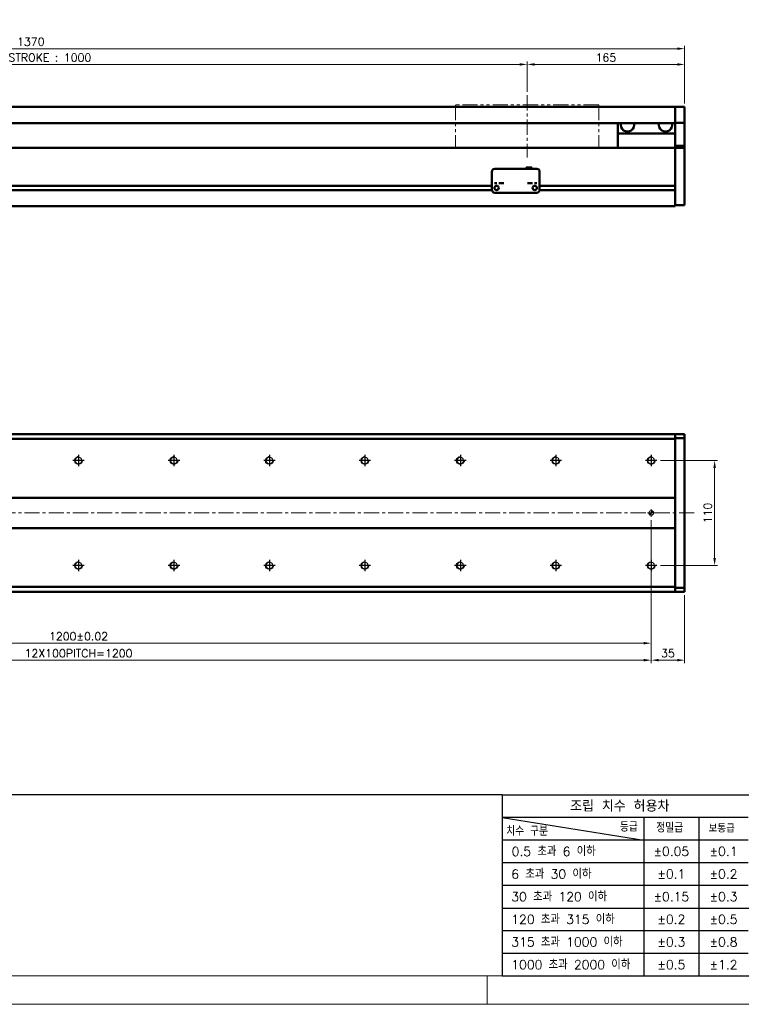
# Model space of a CAD drawing. Header units: millimetres. Extents: x 46891 to 51038, y 6223 to 10291.
# Tile 3 of 5: x 49303 to 50059, y 8529 to 9560. Entities that reach past the tile are written whole.
import ezdxf

# ---------------------------------------------------------------- set-up
doc = ezdxf.new("R2010")
doc.units = ezdxf.units.MM
doc.header["$LTSCALE"] = 0.5
doc.linetypes.add('CENTER', pattern=[50.8, 31.75, -6.35, 6.35, -6.35])
doc.linetypes.add('PHANTOM', pattern=[63.5, 31.75, -6.35, 6.35, -6.35, 6.35, -6.35])
doc.layers.get('0').update_dxf_attribs({"lineweight": 20})
doc.layers.add('1', color=1, linetype='CENTER', lineweight=13)
doc.layers.add('외형선(ISO)', color=7, linetype='Continuous', lineweight=50)
for name, color, linetype in [('3', 3, 'Continuous'), ('C', 1, 'CENTER'), ('DIM', 4, 'Continuous')]:
    doc.layers.add(name, color=color, linetype=linetype)
doc.styles.add('DSR TEXT', font='romans.shx', dxfattribs={"bigfont": 'whgtxt.shx'})
doc.styles.get("Standard").update_dxf_attribs({"font": 'romans.shx', "bigfont": 'whgtxt.shx'})
doc.dimstyles.new('DSR', dxfattribs={"dimscale": 2, "dimtxt": 3, "dimasz": 3, "dimexe": 0.5, "dimexo": 0.5, "dimgap": 0.5, "dimtad": 1, "dimdsep": 46, "dimtxsty": 'Standard', "dimcen": 2.5, "dimclrd": 4, "dimclre": 4, "dimclrt": 2, "dimadec": 0, "dimazin": 2, "dimtfac": 1, "dimtmove": 0, "dimatfit": 3, "dimfxl": 0, "dimlwd": -1, "dimlwe": -1, "dimarcsym": 0})

# ---------------------------------------------------------------- blocks, each defined once
blk = doc.blocks.new('A$C13F00394')
at = {"layer": '3'}
for p, q in [((0, 32), (-207.68, 32)), ((0, 32), (202.32, 32)), ((0, 32), (0, 0)), ((0, 28), (25, 24)), ((43.43, 28), (0, 28)), ((25, 28), (25, 0)), ((34.7, 28), (34.7, 0)), ((43.43, 24), (0, 24)), ((43.43, 20), (0, 20)), ((43.43, 16), (0, 16)), ((0, 12), (129.32, 12)), ((43.43, 8), (0, 8)), ((43.43, 4), (0, 4)), ((0, 0), (202.32, 0))]:
    blk.add_line(p, q, dxfattribs=at)
at = {"color": 0, "style": 'DSR TEXT'}
for s, height, p in [('조립 치수 허용차', 2, (11.97, 29.02)), ('치수 구분', 1.5, (0.69, 24.78)), ('등급', 1.5, (20.77, 25.52)), ('정밀급', 1.5, (27.18, 25.37)), ('보통급', 1.3, (36.41, 25.38)), (' 0.5 초과 6 이하', 1.6, (0.56, 21.19)), (' 6 초과 30 이하', 1.6, (0.49, 17.19)), (' 30 초과 120 이하', 1.6, (0.49, 13.19)), (' 120 초과 315 이하', 1.6, (0.49, 9.19)), (' 315 초과 1000 이하', 1.6, (0.49, 5.19)), (' 1000 초과 2000 이하', 1.6, (0.49, 1.19))]:
    blk.add_text(s, height=height, dxfattribs=at).set_placement(p)
at = {"color": 0, "char_height": 1.6, "attachment_point": 5, "style": 'DSR TEXT'}
for s, insert in [('%%P0.05', (29.85, 22)), ('%%P0.1', (39.07, 22)), ('%%P0.1', (29.85, 18)), ('%%P0.2', (39.07, 18)), ('%%P0.15', (29.85, 14)), ('%%P0.3', (39.07, 14)), ('%%P0.2', (29.85, 10)), ('%%P0.5', (39.07, 10)), ('%%P0.3', (29.85, 6)), ('%%P0.8', (39.07, 6)), ('%%P0.5', (29.85, 2)), ('%%P1.2', (39.07, 2))]:
    blk.add_mtext(s, dxfattribs=dict(at, insert=insert))
blk = doc.blocks.new('A$C1C1952E1')
at = {"color": 1}
blk.add_lwpolyline([(0, 0), (420, 0), (420, 297), (0, 297)], close=True, dxfattribs=at)
at = {"color": 3}
blk.add_lwpolyline([(5, 5), (415, 5), (415, 292), (5, 292)], close=True, dxfattribs=at)
blk = doc.blocks.new('*D82')
at = {"color": 1, "linetype": 'ByBlock'}
for p, q in [((48834.3, 9484.8), (48834.3, 9516.6)), ((48842.1, 9513.6), (49826.5, 9513.6)), ((49834.3, 9484.8), (49834.3, 9516.6))]:
    blk.add_line(p, q, dxfattribs=at)
at = {"color": 1}
for points in [[(48842.1, 9514.9), (48842.1, 9512.3), (48834.3, 9513.6)], [(49826.5, 9514.9), (49826.5, 9512.3), (49834.3, 9513.6)]]:
    blk.add_solid(points, dxfattribs=at)
at = {"layer": 'Defpoints', "color": 0}
for p in [(49834.3, 9513.6), (48834.3, 9481.2), (49834.3, 9481.2)]:
    blk.add_point(p, dxfattribs=at)
at = {"color": 3, "insert": (49334.3, 9520.8), "char_height": 8.4, "attachment_point": 5, "style": 'DSR TEXT'}
blk.add_mtext('STROKE : 1000', dxfattribs=at)
blk = doc.blocks.new('*D83')
at = {"color": 1, "linetype": 'ByBlock'}
for p, q in [((49834.3, 9484.8), (49834.3, 9516.6)), ((49842.1, 9513.6), (49991.5, 9513.6)), ((49999.3, 9472.8), (49999.3, 9516.6))]:
    blk.add_line(p, q, dxfattribs=at)
at = {"color": 1}
for points in [[(49842.1, 9514.9), (49842.1, 9512.3), (49834.3, 9513.6)], [(49991.5, 9514.9), (49991.5, 9512.3), (49999.3, 9513.6)]]:
    blk.add_solid(points, dxfattribs=at)
at = {"layer": 'Defpoints', "color": 0}
for p in [(49999.3, 9513.6), (49834.3, 9481.2), (49999.3, 9469.2)]:
    blk.add_point(p, dxfattribs=at)
at = {"color": 3, "insert": (49916.8, 9520.8), "char_height": 8.4, "attachment_point": 5, "style": 'DSR TEXT'}
blk.add_mtext('165', dxfattribs=at)
blk = doc.blocks.new('*D84')
at = {"color": 1, "linetype": 'ByBlock'}
for p, q in [((48629.3, 9472.8), (48629.3, 9533.1)), ((49999.3, 9472.8), (49999.3, 9533.1)), ((49991.5, 9530.1), (48637.1, 9530.1))]:
    blk.add_line(p, q, dxfattribs=at)
at = {"color": 1}
for points in [[(48637.1, 9531.4), (48637.1, 9528.8), (48629.3, 9530.1)], [(49991.5, 9531.4), (49991.5, 9528.8), (49999.3, 9530.1)]]:
    blk.add_solid(points, dxfattribs=at)
at = {"layer": 'Defpoints', "color": 0}
for p in [(48629.3, 9530.1), (48629.3, 9469.2), (49999.3, 9469.2)]:
    blk.add_point(p, dxfattribs=at)
at = {"color": 3, "insert": (49314.3, 9537.3), "char_height": 8.4, "attachment_point": 5, "style": 'DSR TEXT'}
blk.add_mtext('1370', dxfattribs=at)
blk = doc.blocks.new('A$C33E56CC6')
h = blk.add_hatch()
h.set_pattern_fill('ANSI31', color=256, style=0)
h.set_pattern_definition([(45, (-7065.45672, -6508.5399), (-0.0883883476, 0.0883883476), [])])
h.paths.add_polyline_path([(4, 6.5, 0.414214), (1.5, 4), (4, 4)])
h.paths.add_polyline_path([(6.5, 4), (4, 4), (4, 1.5, 0.414214)])
blk.add_circle((4, 4), 2.5)
at = {"layer": '1'}
for p, q in [((0, 4), (8, 4)), ((4, 0), (4, 8))]:
    blk.add_line(p, q, dxfattribs=at)
blk = doc.blocks.new('tap8')
blk.add_circle((0, 0), 3.4)
at = {"layer": 'C', "color": 1, "linetype": 'CENTER'}
for p, q in [((-6, 0), (6, 0)), ((0, -6), (0, 6))]:
    blk.add_line(p, q, dxfattribs=at)
at = {"layer": 'DIM', "color": 3}
blk.add_arc((0, 0), 4, 263.8455, 189.4314, dxfattribs=at)
blk = doc.blocks.new('*D85')
at = {"color": 1, "linetype": 'ByBlock'}
for p, q in [((49973.9, 9098.7), (50033.7, 9098.7)), ((50030.7, 8996.5), (50030.7, 9090.9)), ((49973.9, 8988.7), (50033.7, 8988.7))]:
    blk.add_line(p, q, dxfattribs=at)
at = {"color": 1}
for points in [[(50029.4, 9090.9), (50032, 9090.9), (50030.7, 9098.7)], [(50029.4, 8996.5), (50032, 8996.5), (50030.7, 8988.7)]]:
    blk.add_solid(points, dxfattribs=at)
at = {"layer": 'Defpoints', "color": 0}
for p in [(49970.3, 9098.7), (50030.7, 9098.7), (49970.3, 8988.7)]:
    blk.add_point(p, dxfattribs=at)
at = {"color": 3, "insert": (50023.5, 9043.7), "char_height": 8.4, "attachment_point": 5, "rotation": 90, "style": 'DSR TEXT'}
blk.add_mtext('110', dxfattribs=at)
blk = doc.blocks.new('*D86')
at = {"color": 1, "linetype": 'ByBlock'}
for p, q in [((48764.3, 9036.1), (48764.3, 8904.3)), ((49964.3, 9036.1), (49964.3, 8904.3)), ((48772.1, 8907.3), (49956.5, 8907.3))]:
    blk.add_line(p, q, dxfattribs=at)
at = {"color": 1}
for points in [[(48772.1, 8908.6), (48772.1, 8906), (48764.3, 8907.3)], [(49956.5, 8908.6), (49956.5, 8906), (49964.3, 8907.3)]]:
    blk.add_solid(points, dxfattribs=at)
at = {"layer": 'Defpoints', "color": 0}
for p in [(48764.3, 9039.7), (49964.3, 9039.7), (49964.3, 8907.3)]:
    blk.add_point(p, dxfattribs=at)
at = {"color": 3, "insert": (49364.3, 8914.5), "char_height": 8.4, "attachment_point": 5, "style": 'DSR TEXT'}
blk.add_mtext('1200%%P0.02', dxfattribs=at)
blk = doc.blocks.new('*D87')
at = {"color": 1, "linetype": 'ByBlock'}
for p, q in [((49964.3, 8979.1), (49964.3, 8886.5)), ((49999.3, 8957.6), (49999.3, 8886.5)), ((49972.1, 8889.5), (49991.5, 8889.5))]:
    blk.add_line(p, q, dxfattribs=at)
at = {"color": 1}
for points in [[(49972.1, 8890.8), (49972.1, 8888.2), (49964.3, 8889.5)], [(49991.5, 8890.8), (49991.5, 8888.2), (49999.3, 8889.5)]]:
    blk.add_solid(points, dxfattribs=at)
at = {"layer": 'Defpoints', "color": 0}
for p in [(49964.3, 8982.7), (49999.3, 8961.2), (49999.3, 8889.5)]:
    blk.add_point(p, dxfattribs=at)
at = {"color": 3, "insert": (49981.8, 8896.7), "char_height": 8.4, "attachment_point": 5, "style": 'DSR TEXT'}
blk.add_mtext('35', dxfattribs=at)
blk = doc.blocks.new('*D88')
at = {"color": 1, "linetype": 'ByBlock'}
for p, q in [((48764.3, 8979.1), (48764.3, 8886.5)), ((49964.3, 8979.1), (49964.3, 8886.5)), ((49956.5, 8889.5), (48772.1, 8889.5))]:
    blk.add_line(p, q, dxfattribs=at)
at = {"color": 1}
for points in [[(48772.1, 8890.8), (48772.1, 8888.2), (48764.3, 8889.5)], [(49956.5, 8890.8), (49956.5, 8888.2), (49964.3, 8889.5)]]:
    blk.add_solid(points, dxfattribs=at)
at = {"layer": 'Defpoints', "color": 0}
for p in [(48764.3, 8982.7), (49964.3, 8982.7), (48764.3, 8889.5)]:
    blk.add_point(p, dxfattribs=at)
at = {"color": 3, "insert": (49364.3, 8896.7), "char_height": 8.4, "attachment_point": 5, "style": 'DSR TEXT'}
blk.add_mtext('12X100PITCH=1200', dxfattribs=at)

msp = doc.modelspace()

# ---------------------------------------------------------------- linework, layer by layer
at = {"color": 6, "linetype": 'PHANTOM'}
for p, q in [((49909.29456, 9471.23276), (49759.29456, 9471.23276)), ((49759.29456, 9471.23276), (49759.29456, 9426.23276)), ((49909.29456, 9471.23276), (49909.29456, 9426.23276))]:
    msp.add_line(p, q, dxfattribs=at)
at = {"color": 1}
msp.add_line((49792.37032, 8558.65502), (49792.37032, 8528.99552), dxfattribs=at)
at = {"layer": '1'}
for p, q in [((49834.29456, 9481.23276), (49834.29456, 9416.23276)), ((50009.29456, 9043.74205), (48619.29456, 9043.74205))]:
    msp.add_line(p, q, dxfattribs=at)
at = {"layer": '3'}
msp.add_line((49808.28287, 8558.65502), (51008.40982, 8558.65502), dxfattribs=at)
at = {"layer": '외형선(ISO)'}
for p, q in [((49989.29456, 9469.23276), (48909.29456, 9469.23276)), ((49989.29456, 9469.23276), (49989.29456, 9467.23276)), ((49989.29456, 9469.23276), (49999.29456, 9469.23276)), ((49989.29456, 9467.23276), (49989.29456, 9469.23276)), ((49999.29456, 9467.23276), (49999.29456, 9469.23276)), ((49989.29456, 9465.72004), (49989.29456, 9467.23276)), ((49989.29456, 9467.23276), (49989.29456, 9465.72004)), ((49989.29456, 9465.22106), (49989.29456, 9465.72004)), ((49989.29456, 9465.72004), (49989.29456, 9465.22106)), ((49989.29456, 9465.22106), (49989.29456, 9463.68048)), ((49989.29456, 9463.68048), (49989.29456, 9465.22106)), ((49989.29456, 9463.68048), (49989.29456, 9460.69588)), ((49989.29456, 9460.69588), (49989.29456, 9463.68048)), ((49989.29456, 9452.91844), (49989.29456, 9460.69588)), ((49989.29456, 9460.69588), (49989.29456, 9452.91844)), ((49999.29456, 9467.23276), (49999.29456, 9465.72004)), ((49999.29456, 9465.72004), (49999.29456, 9465.22106)), ((49999.29456, 9463.68048), (49999.29456, 9465.22106)), ((49999.29456, 9460.69588), (49999.29456, 9463.68048)), ((49999.29456, 9460.69588), (49999.29456, 9452.91844)), ((49989.29456, 9452.23276), (48909.29456, 9452.23276)), ((49929.29456, 9452.23276), (49929.29456, 9441.23276)), ((49989.29456, 9452.55946), (49989.29456, 9452.91844)), ((49989.29456, 9428.15582), (49989.29456, 9452.55946)), ((49989.29456, 9452.55946), (49999.29456, 9452.55946)), ((49999.29456, 9452.91844), (49999.29456, 9452.55946)), ((49999.29456, 9452.55946), (49999.29456, 9428.15582)), ((49929.29456, 9441.23276), (49989.29456, 9441.23276)), ((49929.29456, 9426.23276), (49929.29456, 9441.23276)), ((49989.29456, 9426.23276), (49989.29456, 9428.15582)), ((49989.29456, 9428.15582), (49999.29456, 9428.15582)), ((49999.29456, 9428.15582), (49999.29456, 9426.23276)), ((48839.29456, 9426.23276), (49989.29456, 9426.23276)), ((49989.29456, 9423.23276), (49989.29456, 9426.23276)), ((49989.29456, 9426.23276), (49989.29456, 9423.23276)), ((49989.29456, 9426.23276), (49999.29456, 9426.23276)), ((49989.29456, 9423.23276), (49989.29456, 9386.68276)), ((49989.29456, 9371.4754), (49989.29456, 9423.23276)), ((49999.29456, 9423.23276), (49999.29456, 9426.23276)), ((49999.29456, 9423.23276), (49999.29456, 9371.4754)), ((49797.29456, 9391.23296), (49797.29456, 9401.23296)), ((49800.29456, 9404.23296), (49844.29456, 9404.23296)), ((49833.29456, 9405.73295), (49833.29456, 9404.23296)), ((49833.29456, 9405.73295), (49839.29456, 9405.73295)), ((49839.29456, 9405.73295), (49839.29456, 9404.23296)), ((49847.29456, 9401.23296), (49847.29456, 9391.23296)), ((48893.29456, 9386.48276), (49797.29456, 9386.48276)), ((49797.29456, 9391.23296), (49797.29456, 9389.23295)), ((49797.29456, 9389.23293), (49797.29456, 9389.23295)), ((49797.29456, 9388.73292), (49797.29456, 9389.23293)), ((49797.29456, 9382.23292), (49797.29456, 9388.73292)), ((49802.26774, 9386.48276), (49802.32137, 9386.48276)), ((49842.26774, 9386.48276), (49842.32137, 9386.48276)), ((49847.29456, 9389.23295), (49847.29456, 9391.23296)), ((49847.29456, 9389.23295), (49847.29456, 9389.23293)), ((49847.29456, 9389.23293), (49847.29456, 9388.73292)), ((49847.29456, 9388.73292), (49847.29456, 9382.23292)), ((49847.29456, 9386.48276), (49989.29456, 9386.48276)), ((48893.28411, 9381.98276), (49797.305, 9381.98276)), ((49800.29456, 9379.23292), (49844.29456, 9379.23292)), ((49847.28411, 9381.98276), (49989.29456, 9381.98276)), ((49989.29456, 9381.78276), (49989.29456, 9371.4754)), ((49989.29456, 9369.35408), (49989.29456, 9371.4754)), ((49989.29456, 9371.4754), (49989.29456, 9369.35408)), ((49989.29456, 9369.35408), (49989.29456, 9365.23276)), ((49989.29456, 9366.23276), (49989.29456, 9369.35408)), ((49989.29456, 9366.23276), (49999.29456, 9366.23276)), ((49999.29456, 9369.35408), (49999.29456, 9371.4754)), ((49999.29456, 9369.35408), (49999.29456, 9366.23276)), ((48639.29456, 9365.23276), (49989.29456, 9365.23276)), ((48734.29456, 9126.24205), (49989.29456, 9126.24205)), ((49989.29456, 9121.24205), (48734.29456, 9121.24205)), ((49989.29456, 9126.24205), (49989.29456, 9125.36337)), ((49989.29456, 9126.24205), (49999.29456, 9126.24205)), ((49989.29456, 9125.36337), (49989.29456, 9126.24205)), ((49989.29456, 9121.24205), (49989.29456, 9125.36337)), ((49989.29456, 9125.36337), (49989.29456, 9122.24205)), ((49999.29456, 9122.24205), (49989.29456, 9122.24205)), ((49989.29456, 9059.74205), (49989.29456, 9121.24205)), ((49999.29456, 9126.24205), (49999.29456, 9125.36337)), ((49999.29456, 9122.24205), (49999.29456, 9125.36337)), ((49999.29456, 8965.24205), (49999.29456, 9122.24205)), ((48734.29456, 9059.74205), (49989.29456, 9059.74205)), ((49989.29456, 9058.8885), (49989.29456, 9059.74205)), ((49989.29456, 9058.53495), (49989.29456, 9058.8885)), ((49989.29456, 9028.94916), (49989.29456, 9058.53495)), ((49989.29456, 9058.53495), (49989.29456, 9028.94916)), ((49989.29456, 9027.74205), (48729.29456, 9027.74205)), ((49989.29456, 9028.59561), (49989.29456, 9028.94916)), ((49989.29456, 9027.74205), (49989.29456, 9028.59561)), ((49989.29456, 8966.24205), (49989.29456, 9027.74205)), ((48729.29456, 8966.24205), (49989.29456, 8966.24205)), ((49989.29456, 8962.12073), (49989.29456, 8966.24205)), ((49989.29456, 8965.24205), (49999.29456, 8965.24205)), ((49989.29456, 8965.24205), (49989.29456, 8962.12073)), ((49999.29456, 8962.12073), (49999.29456, 8965.24205)), ((48729.29456, 8961.24205), (49989.29456, 8961.24205)), ((49989.29456, 8962.12073), (49989.29456, 8961.24205)), ((49989.29456, 8961.24205), (49989.29456, 8962.12073)), ((49989.29456, 8961.24205), (49999.29456, 8961.24205)), ((49999.29456, 8962.12073), (49999.29456, 8961.24205))]:
    msp.add_line(p, q, dxfattribs=at)
for centre in [(49802.29456, 9384.23292), (49842.29456, 9384.23292)]:
    msp.add_circle(centre, 2.25, dxfattribs=at)
for centre, radius, start, end in [((49939.29456, 9450.23276), 7, 163.3984504, 16.6015496), ((49979.29456, 9450.23276), 7, 163.3984504, 16.6015496), ((49800.29456, 9401.23296), 3, 90, 180), ((49844.29456, 9401.23296), 3, 0, 90), ((49800.29456, 9382.23292), 3, 180, 270), ((49844.29456, 9382.23292), 3, 270, 0)]:
    msp.add_arc(centre, radius, start, end, dxfattribs=at)
for centre, major_axis, start_param, end_param in [((49801.29456, 9389.23295), (-1.2295, 0), 3.1386447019, 6.2802373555), ((49807.29456, 9389.23295), (-2.5, 0), 3.1415348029, 6.2831274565), ((49837.29456, 9389.23295), (-2.5, 0), 3.1434299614, 6.285022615), ((49843.29456, 9389.23295), (-1.2295, 0), 3.1444249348, 6.2860175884)]:
    msp.add_ellipse(centre, major_axis=major_axis, ratio=0.00001, start_param=start_param, end_param=end_param, dxfattribs=at)

# ---------------------------------------------------------------- block references
at = {"xscale": 5.931900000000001, "yscale": 5.931900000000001, "zscale": 5.931900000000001}
for name, p in [('A$C1C1952E1', (48546.67132, 8528.99552)), ('A$C13F00394', (49808.28288, 8558.65502))]:
    msp.add_blockref(name, p, dxfattribs=at)
at = {"xscale": -1}
for name, p, rotation in [('tap8', (49364.29456, 9098.74205), 90), ('tap8', (49464.29456, 9098.74205), 90), ('tap8', (49564.29456, 9098.74205), 90), ('tap8', (49664.29456, 9098.74205), 90), ('tap8', (49764.29456, 9098.74205), 90), ('tap8', (49864.29456, 9098.74205), 90), ('tap8', (49964.29456, 9098.74205), 90), ('A$C33E56CC6', (49960.29455, 9047.74205), 180), ('tap8', (49364.29456, 8988.74205), 90), ('tap8', (49464.29456, 8988.74205), 90), ('tap8', (49564.29456, 8988.74205), 90), ('tap8', (49664.29456, 8988.74205), 90), ('tap8', (49764.29456, 8988.74205), 90), ('tap8', (49864.29456, 8988.74205), 90), ('tap8', (49964.29456, 8988.74205), 90)]:
    msp.add_blockref(name, p, dxfattribs=dict(at, rotation=rotation))

# ---------------------------------------------------------------- dimensions: what is measured, and where the dimension line sits
for base, p1, p2, picture, middle in [((48629.29456, 9530.13199), (49999.29456, 9469.23276), (48629.29456, 9469.23276), '*D84', (49314.29456, 9537.33199)), ((49999.29456, 9513.63917), (49834.29456, 9481.23276), (49999.29456, 9469.23276), '*D83', (49916.79456, 9520.83917)), ((49999.29456, 8889.50573), (49964.29456, 8982.69508), (49999.29456, 8961.24205), '*D87', (49981.79456, 8896.70573))]:
    dim = msp.add_linear_dim(base=base, p1=p1, p2=p2, dimstyle='DSR', override={"dimscale": 3, "dimtxt": 2.8, "dimasz": 2.600136, "dimexe": 1, "dimexo": 1.2, "dimgap": 1, "dimdec": 4, "dimtxsty": 'DSR TEXT', "dimclrd": 1, "dimclre": 1, "dimclrt": 3, "dimtdec": 4, "dimtix": 1})
    dim.commit()
    dim.dimension.update_dxf_attribs({"geometry": picture, "text_midpoint": middle})
for base, p1, p2, text, picture, middle in [((49834.29456, 9513.63917), (48834.29456, 9481.23276), (49834.29456, 9481.23276), 'STROKE : <>', '*D82', (49334.29456, 9520.83917)), ((49964.29456, 8907.32146), (48764.29456, 9039.74205), (49964.29456, 9039.74205), '<>%%P0.02', '*D86', (49364.29456, 8914.52146)), ((48764.29456, 8889.50573), (49964.29456, 8982.69508), (48764.29456, 8982.69508), '12X100PITCH=<>', '*D88', (49364.29456, 8896.70573))]:
    dim = msp.add_linear_dim(base=base, p1=p1, p2=p2, text=text, dimstyle='DSR', override={"dimscale": 3, "dimtxt": 2.8, "dimasz": 2.600136, "dimexe": 1, "dimexo": 1.2, "dimgap": 1, "dimdec": 4, "dimtxsty": 'DSR TEXT', "dimclrd": 1, "dimclre": 1, "dimclrt": 3, "dimtdec": 4, "dimtix": 1})
    dim.commit()
    dim.dimension.update_dxf_attribs({"geometry": picture, "text_midpoint": middle})
dim = msp.add_linear_dim(base=(50030.73352, 9098.74205), p1=(49970.34153, 8988.74205), p2=(49970.34153, 9098.74205), angle=270, dimstyle='DSR', override={"dimscale": 3, "dimtxt": 2.8, "dimasz": 2.600136, "dimexe": 1, "dimexo": 1.2, "dimgap": 1, "dimdec": 4, "dimtxsty": 'DSR TEXT', "dimclrd": 1, "dimclre": 1, "dimclrt": 3, "dimtdec": 4, "dimtix": 1})
dim.commit()
dim.dimension.update_dxf_attribs({"geometry": '*D85', "text_midpoint": (50023.53352, 9043.74205)})

doc.saveas('drawing.dxf')
